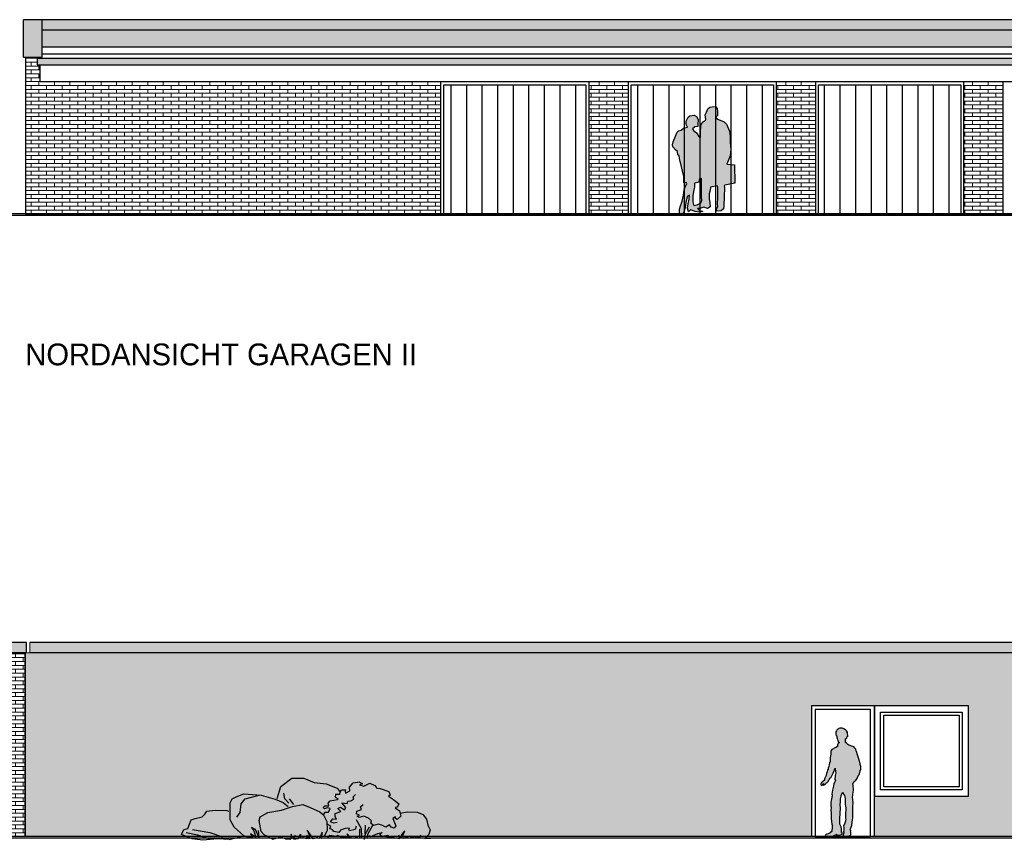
# Model space of a CAD drawing. Extents: x -73 to 359, y -4 to 85.
# Tile 77 of 149: x 98 to 114, y -2 to 12. Entities that reach past the tile are written whole.
import ezdxf

# ---------------------------------------------------------------- set-up
doc = ezdxf.new("R2010")
doc.units = 0
doc.header["$MEASUREMENT"] = 0
for name, color, linetype in [('Ansicht_Nord Garagen_4_P_ZE_SYMBOL', 7, 'Continuous'), ('Ansicht_Nord Garagen_4_P_ZE_TEXT', 7, 'Continuous'), ('Ansicht_Nord Garagen_4_R_NT_DACH', 7, 'Continuous'), ('Ansicht_Nord Garagen_4_R_NT_FENSTER', 7, 'Continuous'), ('Ansicht_Nord Garagen_4_R_NT_TOR', 7, 'Continuous'), ('Ansicht_Nord Garagen_4_R_NT_TUER', 7, 'Continuous'), ('Ansicht_Nord Garagen_4_R_TR_BODEN', 7, 'Continuous'), ('Ansicht_Nord Garagen_4_R_TR_HIDDEN', 7, 'Continuous'), ('Ansicht_Nord Garagen_4_Schraffuren', 7, 'Continuous')]:
    doc.layers.add(name, color=color, linetype=linetype)
doc.styles.add('ERSTELLTER_STIL_3', font='txt')
pattern_1 = [(0, (48.282915, -1.6025), (0, 0.0625), []), (90, (48.28291, -1.6025), (-0.25, 0), [0.0625, -0.0625]), (90, (48.40791, -1.54), (-0.25, 0), [0.0625, -0.0625])]
pattern_2 = [(90, (48.28291, -1.6025), (-0.25, 0), [])]

msp = doc.modelspace()

# ---------------------------------------------------------------- hatches: boundary and pattern name
at = {"layer": 'Ansicht_Nord Garagen_4_P_ZE_SYMBOL', "linetype": 'Continuous', "lineweight": 13, "ltscale": 1000}
h = msp.add_hatch(color=7, dxfattribs=at)
h.paths.add_polyline_path([(109.516, 10.124), (109.529, 10.121), (109.556, 10.09), (109.564, 10.035), (109.564, 9.978), (109.542, 9.959), (109.535, 9.941), (109.58, 9.913), (109.669, 9.877), (109.708, 9.84), (109.754, 9.728), (109.763, 9.647), (109.766, 9.552), (109.778, 9.431), (109.767, 9.329), (109.709, 9.196), (109.833, 9.189), (109.842, 8.892), (109.682, 8.86), (109.671, 8.847), (109.676, 8.825), (109.67, 8.672), (109.664, 8.527), (109.66, 8.48), (109.621, 8.45), (109.553, 8.444), (109.542, 8.457), (109.568, 8.525), (109.561, 8.556), (109.568, 8.661), (109.569, 8.821), (109.562, 8.847), (109.448, 8.83), (109.445, 8.777), (109.427, 8.719), (109.425, 8.648), (109.436, 8.578), (109.443, 8.51), (109.399, 8.486), (109.34, 8.504), (109.277, 8.486), (109.241, 8.483), (109.267, 8.458), (109.325, 8.436), (109.279, 8.424), (109.201, 8.436), (109.128, 8.463), (109.095, 8.433), (109.078, 8.493), (109.09, 8.562), (109.109, 8.635), (109.11, 8.7), (109.072, 8.675), (109.055, 8.58), (109.044, 8.495), (109.023, 8.427), (108.995, 8.383), (108.95, 8.392), (108.951, 8.476), (108.965, 8.526), (108.985, 8.573), (108.992, 8.605), (109.016, 8.7), (109.026, 8.783), (109.043, 8.831), (109.069, 8.879), (109.061, 8.897), (109.023, 8.897), (109.022, 9.001), (108.949, 9.29), (108.945, 9.329), (108.926, 9.347), (108.92, 9.402), (108.887, 9.426), (108.842, 9.475), (108.837, 9.51), (108.848, 9.557), (108.885, 9.649), (108.916, 9.712), (108.937, 9.734), (108.977, 9.745), (109.017, 9.776), (109.08, 9.789), (109.069, 9.811), (109.06, 9.832), (109.056, 9.89), (109.092, 9.95), (109.116, 9.976), (109.189, 9.984), (109.222, 9.961), (109.249, 9.912), (109.247, 9.838), (109.243, 9.804), (109.196, 9.795), (109.162, 9.764), (109.178, 9.739), (109.222, 9.703), (109.275, 9.623), (109.289, 9.625), (109.289, 9.73), (109.292, 9.787), (109.3, 9.841), (109.336, 9.88), (109.371, 9.902), (109.375, 9.914), (109.364, 9.991), (109.384, 10.032), (109.404, 10.087), (109.436, 10.114)], flags=0)
h.paths.add_polyline_path([(109.17, 8.694), (109.168, 8.593), (109.185, 8.53), (109.227, 8.54), (109.287, 8.569), (109.305, 8.605), (109.3, 8.683), (109.297, 8.887), (109.3, 8.958), (109.3, 8.972), (109.279, 8.969), (109.269, 8.912), (109.197, 8.896), (109.197, 8.828), (109.188, 8.785)], flags=0)
msp.add_hatch(color=7, dxfattribs=at).paths.add_polyline_path([(111.225, -0.746), (111.223, -0.758), (111.224, -0.771), (111.235, -0.781), (111.25, -0.772), (111.254, -0.761), (111.265, -0.755), (111.273, -0.755), (111.254, -0.772), (111.261, -0.778), (111.289, -0.767), (111.298, -0.757), (111.304, -0.748), (111.31, -0.737), (111.314, -0.741), (111.321, -0.732), (111.332, -0.721), (111.34, -0.717), (111.358, -0.687), (111.372, -0.664), (111.385, -0.645), (111.399, -0.624), (111.41, -0.604), (111.42, -0.581), (111.431, -0.557), (111.441, -0.528), (111.454, -0.505), (111.458, -0.555), (111.463, -0.576), (111.453, -0.621), (111.445, -0.686), (111.459, -0.702), (111.439, -0.733), (111.433, -0.751), (111.425, -0.787), (111.418, -0.812), (111.408, -0.857), (111.405, -0.89), (111.399, -0.92), (111.404, -0.938), (111.396, -0.974), (111.387, -1.023), (111.384, -1.057), (111.384, -1.082), (111.382, -1.107), (111.386, -1.132), (111.384, -1.177), (111.386, -1.225), (111.387, -1.288), (111.387, -1.311), (111.395, -1.358), (111.399, -1.4), (111.401, -1.421), (111.407, -1.429), (111.403, -1.436), (111.405, -1.455), (111.404, -1.474), (111.397, -1.499), (111.391, -1.512), (111.402, -1.514), (111.369, -1.54), (111.341, -1.555), (111.319, -1.561), (111.303, -1.567), (111.294, -1.582), (111.293, -1.587), (111.29, -1.589), (111.29, -1.597), (111.312, -1.602), (111.333, -1.603), (111.376, -1.6), (111.426, -1.589), (111.468, -1.568), (111.473, -1.565), (111.473, -1.582), (111.489, -1.579), (111.534, -1.572), (111.556, -1.566), (111.563, -1.56), (111.562, -1.535), (111.556, -1.535), (111.556, -1.516), (111.555, -1.5), (111.551, -1.5), (111.555, -1.494), (111.555, -1.47), (111.55, -1.444), (111.527, -1.401), (111.527, -1.377), (111.525, -1.351), (111.526, -1.314), (111.538, -1.141), (111.533, -1.093), (111.537, -1.043), (111.536, -0.995), (111.55, -0.953), (111.555, -0.928), (111.575, -0.888), (111.586, -0.918), (111.601, -0.944), (111.607, -0.963), (111.61, -0.988), (111.61, -1.019), (111.613, -1.053), (111.612, -1.081), (111.617, -1.111), (111.625, -1.139), (111.621, -1.181), (111.616, -1.213), (111.618, -1.244), (111.619, -1.275), (111.62, -1.302), (111.622, -1.322), (111.619, -1.344), (111.612, -1.37), (111.604, -1.401), (111.588, -1.425), (111.589, -1.468), (111.589, -1.501), (111.587, -1.519), (111.587, -1.529), (111.591, -1.527), (111.589, -1.539), (111.584, -1.558), (111.579, -1.569), (111.581, -1.584), (111.576, -1.588), (111.578, -1.602), (111.589, -1.606), (111.624, -1.607), (111.661, -1.598), (111.685, -1.583), (111.701, -1.572), (111.703, -1.558), (111.701, -1.544), (111.704, -1.532), (111.699, -1.518), (111.704, -1.515), (111.7, -1.498), (111.694, -1.486), (111.698, -1.476), (111.711, -1.45), (111.72, -1.426), (111.72, -1.414), (111.718, -1.411), (111.729, -1.333), (111.734, -1.298), (111.737, -1.27), (111.737, -1.233), (111.737, -1.189), (111.738, -1.115), (111.74, -1.072), (111.741, -1.048), (111.737, -1.023), (111.734, -1.011), (111.732, -0.97), (111.734, -0.937), (111.743, -0.882), (111.747, -0.862), (111.746, -0.822), (111.743, -0.802), (111.743, -0.776), (111.738, -0.75), (111.749, -0.74), (111.759, -0.724), (111.776, -0.703), (111.779, -0.704), (111.788, -0.692), (111.805, -0.669), (111.817, -0.639), (111.83, -0.617), (111.842, -0.592), (111.856, -0.547), (111.862, -0.52), (111.862, -0.511), (111.865, -0.5), (111.865, -0.474), (111.854, -0.446), (111.852, -0.427), (111.836, -0.374), (111.826, -0.337), (111.813, -0.289), (111.795, -0.235), (111.786, -0.215), (111.785, -0.208), (111.782, -0.2), (111.77, -0.185), (111.765, -0.179), (111.761, -0.17), (111.735, -0.157), (111.712, -0.149), (111.694, -0.141), (111.673, -0.134), (111.653, -0.122), (111.644, -0.114), (111.641, -0.111), (111.635, -0.103), (111.632, -0.098), (111.627, -0.089), (111.617, -0.09), (111.616, -0.082), (111.616, -0.066), (111.618, -0.058), (111.618, -0.052), (111.619, -0.037), (111.62, -0.031), (111.625, -0.03), (111.63, -0.029), (111.635, -0.026), (111.64, -0.014), (111.645, 0.003), (111.648, 0.007), (111.654, 0.002), (111.653, 0.025), (111.649, 0.049), (111.647, 0.068), (111.652, 0.065), (111.651, 0.074), (111.632, 0.096), (111.621, 0.109), (111.608, 0.119), (111.598, 0.128), (111.593, 0.127), (111.583, 0.132), (111.565, 0.137), (111.549, 0.138), (111.54, 0.137), (111.527, 0.14), (111.513, 0.136), (111.499, 0.126), (111.497, 0.131), (111.487, 0.119), (111.481, 0.109), (111.476, 0.11), (111.472, 0.098), (111.464, 0.082), (111.46, 0.06), (111.464, 0.055), (111.464, 0.042), (111.467, 0.021), (111.47, 0.022), (111.471, 0.015), (111.472, 0.01), (111.477, 0.014), (111.477, 0.003), (111.48, -0.008), (111.486, -0.025), (111.492, -0.039), (111.497, -0.06), (111.501, -0.076), (111.507, -0.083), (111.514, -0.085), (111.514, -0.098), (111.501, -0.107), (111.494, -0.117), (111.49, -0.124), (111.49, -0.135), (111.495, -0.144), (111.487, -0.155), (111.461, -0.172), (111.436, -0.183), (111.423, -0.19), (111.4, -0.205), (111.388, -0.221), (111.384, -0.235), (111.38, -0.276), (111.374, -0.329), (111.369, -0.38), (111.369, -0.396), (111.362, -0.42), (111.354, -0.444), (111.35, -0.474), (111.346, -0.487), (111.338, -0.504), (111.337, -0.521), (111.331, -0.537), (111.326, -0.554), (111.321, -0.564), (111.317, -0.57), (111.312, -0.589), (111.31, -0.598), (111.305, -0.609), (111.308, -0.622), (111.298, -0.644), (111.288, -0.663), (111.279, -0.676), (111.278, -0.684), (111.28, -0.693), (111.276, -0.702), (111.261, -0.711), (111.256, -0.716), (111.248, -0.72), (111.239, -0.726)], flags=0)
at = {"layer": 'Ansicht_Nord Garagen_4_R_NT_TOR', "linetype": 'Continuous', "ltscale": 1000}
h = msp.add_hatch(dxfattribs=at)
h.set_pattern_fill('Dachschraffur_1_0004', color=256, style=0, pattern_type=2)
h.set_pattern_definition(pattern_2)
h.paths.add_polyline_path([(105.164, 10.472), (105.164, 8.397), (107.449, 8.397), (107.449, 10.472)], flags=0)
h = msp.add_hatch(dxfattribs=at)
h.set_pattern_fill('Dachschraffur_1_0004', color=256, style=0, pattern_type=2)
h.set_pattern_definition(pattern_2)
h.paths.add_polyline_path([(108.174, 10.472), (108.174, 8.397), (110.459, 8.397), (110.459, 10.472)], flags=0)
h = msp.add_hatch(dxfattribs=at)
h.set_pattern_fill('Dachschraffur_1_0004', color=256, style=0, pattern_type=2)
h.set_pattern_definition(pattern_2)
h.paths.add_polyline_path([(111.184, 10.472), (111.184, 8.397), (113.469, 8.397), (113.469, 10.472)], flags=0)
at = {"layer": 'Ansicht_Nord Garagen_4_Schraffuren', "linetype": 'Continuous', "lineweight": 0, "ltscale": 1000}
for points in [[(98.712, 11.517), (98.412, 11.517), (98.412, 10.917), (98.712, 10.917)], [(98.712, 11.351), (117.332, 11.351), (117.332, 11.517), (98.712, 11.517)], [(116.877, 10.793), (116.877, 10.898), (98.632, 10.898), (98.632, 10.793)], [(86.962, 1.351), (98.462, 1.351), (98.462, 1.517), (86.962, 1.517)], [(98.512, 1.517), (117.332, 1.517), (117.332, 1.351), (98.512, 1.351)]]:
    msp.add_hatch(color=27, dxfattribs=at).paths.add_polyline_path(points, flags=0)
at = {"layer": 'Ansicht_Nord Garagen_4_Schraffuren', "linetype": 'Continuous', "lineweight": 18, "ltscale": 1000}
h = msp.add_hatch(dxfattribs=at)
h.set_pattern_fill('MW_Verband__Läufer__DF_0004', color=9, style=0, pattern_type=2)
h.set_pattern_definition(pattern_1)
h.paths.add_polyline_path([(116.877, 11.084), (116.877, 11.351), (98.712, 11.351), (98.712, 11.084)], flags=0)
h = msp.add_hatch(dxfattribs=at)
h.set_pattern_fill('MW_Verband__Läufer__DF_0004', color=9, style=0, pattern_type=2)
h.set_pattern_definition(pattern_1)
h.paths.add_polyline_path([(98.442, 8.397), (105.114, 8.397), (105.114, 10.522), (98.682, 10.522), (98.682, 10.793), (98.632, 10.793), (98.632, 10.898), (98.682, 10.898), (98.682, 10.917), (98.442, 10.917)], flags=0)
h = msp.add_hatch(dxfattribs=at)
h.set_pattern_fill('MW_Verband__Läufer__DF_0004', color=9, style=0, pattern_type=2)
h.set_pattern_definition(pattern_1)
h.paths.add_polyline_path([(108.124, 8.397), (108.124, 10.522), (107.499, 10.522), (107.499, 8.397)], flags=0)
h = msp.add_hatch(dxfattribs=at)
h.set_pattern_fill('MW_Verband__Läufer__DF_0004', color=9, style=0, pattern_type=2)
h.set_pattern_definition(pattern_1)
h.paths.add_polyline_path([(110.509, 10.522), (110.509, 8.397), (111.134, 8.397), (111.134, 10.522)], flags=0)
h = msp.add_hatch(dxfattribs=at)
h.set_pattern_fill('MW_Verband__Läufer__DF_0004', color=9, style=0, pattern_type=2)
h.set_pattern_definition(pattern_1)
h.paths.add_polyline_path([(113.519, 10.522), (113.519, 8.397), (114.144, 8.397), (114.144, 10.522)], flags=0)
h = msp.add_hatch(dxfattribs=at)
h.set_pattern_fill('MW_Verband__Läufer__DF_0004', color=9, style=0, pattern_type=2)
h.set_pattern_definition(pattern_1)
h.paths.add_polyline_path([(86.992, -1.603), (98.432, -1.603), (98.432, 1.351), (86.992, 1.351)], flags=0)
h = msp.add_hatch(dxfattribs=at)
h.set_pattern_fill('MW_Verband__Läufer__DF_0004', color=9, style=0, pattern_type=2)
h.set_pattern_definition(pattern_1)
h.paths.add_polyline_path([(98.442, -1.603), (111.072, -1.603), (111.072, 0.497), (111.932, 0.497), (113.592, 0.497), (113.592, -0.953), (112.082, -0.953), (112.082, -1.603), (117.302, -1.603), (117.302, 1.351), (98.442, 1.351)], flags=0)

# ---------------------------------------------------------------- linework, layer by layer
at = {"layer": 'Ansicht_Nord Garagen_4_P_ZE_SYMBOL', "linetype": 'Continuous', "ltscale": 1000}
for p, q in [((109.436, 10.114), (109.516, 10.124)), ((109.092, 9.95), (109.116, 9.976)), ((109.116, 9.976), (109.189, 9.984)), ((109.189, 9.984), (109.222, 9.961)), ((109.364, 9.991), (109.384, 10.032)), ((109.375, 9.914), (109.364, 9.991)), ((109.384, 10.032), (109.404, 10.087)), ((109.404, 10.087), (109.436, 10.114)), ((109.529, 10.121), (109.556, 10.09)), ((109.564, 9.978), (109.542, 9.959)), ((109.556, 10.09), (109.564, 10.035)), ((109.564, 10.035), (109.564, 9.978)), ((109.056, 9.89), (109.092, 9.95)), ((109.06, 9.832), (109.056, 9.89)), ((109.069, 9.811), (109.06, 9.832)), ((109.08, 9.789), (109.069, 9.811)), ((109.222, 9.961), (109.249, 9.912)), ((109.247, 9.838), (109.243, 9.804)), ((109.249, 9.912), (109.247, 9.838)), ((109.292, 9.787), (109.3, 9.841)), ((109.3, 9.841), (109.336, 9.88)), ((109.336, 9.88), (109.371, 9.902)), ((109.371, 9.902), (109.375, 9.914)), ((109.542, 9.959), (109.535, 9.941)), ((109.535, 9.941), (109.58, 9.913)), ((109.58, 9.913), (109.669, 9.877)), ((109.669, 9.877), (109.708, 9.84)), ((109.708, 9.84), (109.754, 9.728)), ((108.848, 9.557), (108.885, 9.649)), ((108.885, 9.649), (108.916, 9.712)), ((108.916, 9.712), (108.937, 9.734)), ((108.937, 9.734), (108.977, 9.745)), ((108.977, 9.745), (109.017, 9.776)), ((109.017, 9.776), (109.08, 9.789)), ((109.196, 9.795), (109.162, 9.764)), ((109.162, 9.764), (109.178, 9.739)), ((109.178, 9.739), (109.222, 9.703)), ((109.243, 9.804), (109.196, 9.795)), ((109.222, 9.703), (109.275, 9.623)), ((109.289, 9.73), (109.292, 9.787)), ((109.289, 9.625), (109.289, 9.73)), ((109.754, 9.728), (109.763, 9.647)), ((108.837, 9.51), (108.848, 9.557)), ((108.842, 9.475), (108.837, 9.51)), ((109.275, 9.623), (109.289, 9.625)), ((109.763, 9.647), (109.766, 9.552)), ((109.766, 9.552), (109.778, 9.431)), ((108.887, 9.426), (108.842, 9.475)), ((108.92, 9.402), (108.887, 9.426)), ((108.926, 9.347), (108.92, 9.402)), ((108.945, 9.329), (108.926, 9.347)), ((109.778, 9.431), (109.767, 9.329)), ((108.949, 9.29), (108.945, 9.329)), ((109.022, 9.001), (108.949, 9.29)), ((109.767, 9.329), (109.709, 9.196)), ((109.709, 9.196), (109.833, 9.189)), ((109.833, 9.189), (109.842, 8.892)), ((109.023, 8.897), (109.022, 9.001)), ((109.061, 8.897), (109.023, 8.897)), ((109.043, 8.831), (109.069, 8.879)), ((109.069, 8.879), (109.061, 8.897)), ((109.197, 8.896), (109.269, 8.912)), ((109.197, 8.828), (109.197, 8.896)), ((109.269, 8.912), (109.279, 8.969)), ((109.279, 8.969), (109.3, 8.972)), ((109.3, 8.958), (109.297, 8.887)), ((109.297, 8.887), (109.3, 8.683)), ((109.3, 8.972), (109.3, 8.958)), ((109.682, 8.86), (109.671, 8.847)), ((109.842, 8.892), (109.682, 8.86)), ((109.016, 8.7), (109.026, 8.783)), ((109.026, 8.783), (109.043, 8.831)), ((109.17, 8.694), (109.188, 8.785)), ((109.188, 8.785), (109.197, 8.828)), ((109.427, 8.719), (109.425, 8.648)), ((109.445, 8.777), (109.427, 8.719)), ((109.448, 8.83), (109.445, 8.777)), ((109.562, 8.847), (109.448, 8.83)), ((109.569, 8.821), (109.562, 8.847)), ((109.568, 8.661), (109.569, 8.821)), ((109.676, 8.825), (109.67, 8.672)), ((109.671, 8.847), (109.676, 8.825)), ((108.965, 8.526), (108.985, 8.573)), ((108.985, 8.573), (108.992, 8.605)), ((108.992, 8.605), (109.016, 8.7)), ((109.055, 8.58), (109.044, 8.495)), ((109.072, 8.675), (109.055, 8.58)), ((109.11, 8.7), (109.072, 8.675)), ((109.078, 8.493), (109.09, 8.562)), ((109.09, 8.562), (109.109, 8.635)), ((109.109, 8.635), (109.11, 8.7)), ((109.168, 8.593), (109.17, 8.694)), ((109.185, 8.53), (109.168, 8.593)), ((109.287, 8.569), (109.227, 8.54)), ((109.305, 8.605), (109.287, 8.569)), ((109.3, 8.683), (109.305, 8.605)), ((109.425, 8.648), (109.436, 8.578)), ((109.436, 8.578), (109.443, 8.51)), ((109.561, 8.556), (109.568, 8.661)), ((109.568, 8.525), (109.561, 8.556)), ((109.67, 8.672), (109.664, 8.527)), ((108.95, 8.392), (108.951, 8.476)), ((108.995, 8.383), (108.95, 8.392)), ((108.951, 8.476), (108.965, 8.526)), ((109.023, 8.427), (108.995, 8.383)), ((109.044, 8.495), (109.023, 8.427)), ((109.095, 8.433), (109.078, 8.493)), ((109.128, 8.463), (109.095, 8.433)), ((109.201, 8.436), (109.128, 8.463)), ((109.227, 8.54), (109.185, 8.53)), ((109.279, 8.424), (109.201, 8.436)), ((109.277, 8.486), (109.241, 8.483)), ((109.241, 8.483), (109.267, 8.458)), ((109.267, 8.458), (109.325, 8.436)), ((109.34, 8.504), (109.277, 8.486)), ((109.325, 8.436), (109.279, 8.424)), ((109.399, 8.486), (109.34, 8.504)), ((109.443, 8.51), (109.399, 8.486)), ((109.542, 8.457), (109.568, 8.525)), ((109.553, 8.444), (109.542, 8.457)), ((109.621, 8.45), (109.553, 8.444)), ((109.66, 8.48), (109.621, 8.45)), ((109.664, 8.527), (109.66, 8.48)), ((111.464, 0.082), (111.46, 0.06)), ((111.46, 0.06), (111.464, 0.055)), ((111.472, 0.098), (111.464, 0.082)), ((111.464, 0.055), (111.464, 0.042)), ((111.464, 0.042), (111.467, 0.021)), ((111.467, 0.021), (111.47, 0.022)), ((111.47, 0.022), (111.471, 0.015)), ((111.471, 0.015), (111.472, 0.01)), ((111.476, 0.11), (111.472, 0.098)), ((111.472, 0.01), (111.477, 0.014)), ((111.481, 0.109), (111.476, 0.11)), ((111.477, 0.014), (111.477, 0.003)), ((111.477, 0.003), (111.48, -0.008)), ((111.487, 0.119), (111.481, 0.109)), ((111.497, 0.131), (111.487, 0.119)), ((111.499, 0.126), (111.497, 0.131)), ((111.513, 0.136), (111.499, 0.126)), ((111.527, 0.14), (111.513, 0.136)), ((111.54, 0.137), (111.527, 0.14)), ((111.549, 0.138), (111.54, 0.137)), ((111.565, 0.137), (111.549, 0.138)), ((111.583, 0.132), (111.565, 0.137)), ((111.593, 0.127), (111.583, 0.132)), ((111.598, 0.128), (111.593, 0.127)), ((111.608, 0.119), (111.598, 0.128)), ((111.621, 0.109), (111.608, 0.119)), ((111.632, 0.096), (111.621, 0.109)), ((111.651, 0.074), (111.632, 0.096)), ((111.64, -0.014), (111.645, 0.003)), ((111.645, 0.003), (111.648, 0.007)), ((111.649, 0.049), (111.647, 0.068)), ((111.647, 0.068), (111.652, 0.065)), ((111.648, 0.007), (111.654, 0.002)), ((111.653, 0.025), (111.649, 0.049)), ((111.652, 0.065), (111.651, 0.074)), ((111.654, 0.002), (111.653, 0.025)), ((111.487, -0.155), (111.461, -0.172)), ((111.48, -0.008), (111.486, -0.025)), ((111.486, -0.025), (111.492, -0.039)), ((111.495, -0.144), (111.487, -0.155)), ((111.494, -0.117), (111.49, -0.124)), ((111.49, -0.124), (111.49, -0.135)), ((111.49, -0.135), (111.495, -0.144)), ((111.492, -0.039), (111.497, -0.06)), ((111.501, -0.107), (111.494, -0.117)), ((111.497, -0.06), (111.501, -0.076)), ((111.501, -0.076), (111.507, -0.083)), ((111.514, -0.098), (111.501, -0.107)), ((111.507, -0.083), (111.514, -0.085)), ((111.514, -0.085), (111.514, -0.098)), ((111.616, -0.066), (111.618, -0.058)), ((111.616, -0.082), (111.616, -0.066)), ((111.617, -0.09), (111.616, -0.082)), ((111.627, -0.089), (111.617, -0.09)), ((111.618, -0.052), (111.619, -0.037)), ((111.618, -0.058), (111.618, -0.052)), ((111.619, -0.037), (111.62, -0.031)), ((111.62, -0.031), (111.625, -0.03)), ((111.625, -0.03), (111.63, -0.029)), ((111.632, -0.098), (111.627, -0.089)), ((111.63, -0.029), (111.635, -0.026)), ((111.635, -0.103), (111.632, -0.098)), ((111.635, -0.026), (111.64, -0.014)), ((111.641, -0.111), (111.635, -0.103)), ((111.644, -0.114), (111.641, -0.111)), ((111.653, -0.122), (111.644, -0.114)), ((111.673, -0.134), (111.653, -0.122)), ((111.694, -0.141), (111.673, -0.134)), ((111.712, -0.149), (111.694, -0.141)), ((111.735, -0.157), (111.712, -0.149)), ((111.761, -0.17), (111.735, -0.157)), ((111.38, -0.276), (111.374, -0.329)), ((111.384, -0.235), (111.38, -0.276)), ((111.388, -0.221), (111.384, -0.235)), ((111.4, -0.205), (111.388, -0.221)), ((111.423, -0.19), (111.4, -0.205)), ((111.436, -0.183), (111.423, -0.19)), ((111.461, -0.172), (111.436, -0.183)), ((111.765, -0.179), (111.761, -0.17)), ((111.77, -0.185), (111.765, -0.179)), ((111.782, -0.2), (111.77, -0.185)), ((111.785, -0.208), (111.782, -0.2)), ((111.786, -0.215), (111.785, -0.208)), ((111.795, -0.235), (111.786, -0.215)), ((111.813, -0.289), (111.795, -0.235)), ((111.826, -0.337), (111.813, -0.289)), ((111.35, -0.474), (111.346, -0.487)), ((111.354, -0.444), (111.35, -0.474)), ((111.362, -0.42), (111.354, -0.444)), ((111.369, -0.396), (111.362, -0.42)), ((111.374, -0.329), (111.369, -0.38)), ((111.369, -0.38), (111.369, -0.396)), ((111.836, -0.374), (111.826, -0.337)), ((111.852, -0.427), (111.836, -0.374)), ((111.854, -0.446), (111.852, -0.427)), ((111.865, -0.474), (111.854, -0.446)), ((111.865, -0.5), (111.865, -0.474)), ((111.308, -0.622), (111.298, -0.644)), ((111.31, -0.598), (111.305, -0.609)), ((111.305, -0.609), (111.308, -0.622)), ((111.312, -0.589), (111.31, -0.598)), ((111.317, -0.57), (111.312, -0.589)), ((111.321, -0.564), (111.317, -0.57)), ((111.326, -0.554), (111.321, -0.564)), ((111.331, -0.537), (111.326, -0.554)), ((111.337, -0.521), (111.331, -0.537)), ((111.338, -0.504), (111.337, -0.521)), ((111.346, -0.487), (111.338, -0.504)), ((111.385, -0.645), (111.399, -0.624)), ((111.399, -0.624), (111.41, -0.604)), ((111.41, -0.604), (111.42, -0.581)), ((111.42, -0.581), (111.431, -0.557)), ((111.431, -0.557), (111.441, -0.528)), ((111.441, -0.528), (111.454, -0.505)), ((111.453, -0.621), (111.445, -0.686)), ((111.463, -0.576), (111.453, -0.621)), ((111.454, -0.505), (111.458, -0.555)), ((111.458, -0.555), (111.463, -0.576)), ((111.817, -0.639), (111.83, -0.617)), ((111.83, -0.617), (111.842, -0.592)), ((111.842, -0.592), (111.856, -0.547)), ((111.856, -0.547), (111.862, -0.52)), ((111.862, -0.511), (111.865, -0.5)), ((111.862, -0.52), (111.862, -0.511)), ((102.546, -0.8), (102.722, -0.665)), ((102.722, -0.665), (102.914, -0.661)), ((102.914, -0.661), (103.081, -0.734)), ((103.081, -0.734), (103.276, -0.755)), ((103.276, -0.755), (103.45, -0.822)), ((103.651, -0.808), (103.71, -0.738)), ((103.71, -0.738), (103.81, -0.72)), ((103.81, -0.72), (103.857, -0.755)), ((103.857, -0.755), (103.81, -0.768)), ((103.81, -0.768), (103.881, -0.79)), ((103.881, -0.79), (103.975, -0.746)), ((103.975, -0.746), (104.057, -0.782)), ((104.057, -0.782), (104.087, -0.825)), ((111.225, -0.746), (111.223, -0.758)), ((111.223, -0.758), (111.224, -0.771)), ((111.224, -0.771), (111.235, -0.781)), ((111.239, -0.726), (111.225, -0.746)), ((111.235, -0.781), (111.25, -0.772)), ((111.248, -0.72), (111.239, -0.726)), ((111.256, -0.716), (111.248, -0.72)), ((111.25, -0.772), (111.254, -0.761)), ((111.254, -0.761), (111.265, -0.755)), ((111.273, -0.755), (111.254, -0.772)), ((111.254, -0.772), (111.261, -0.778)), ((111.261, -0.711), (111.256, -0.716)), ((111.276, -0.702), (111.261, -0.711)), ((111.261, -0.778), (111.289, -0.767)), ((111.265, -0.755), (111.273, -0.755)), ((111.28, -0.693), (111.276, -0.702)), ((111.279, -0.676), (111.278, -0.684)), ((111.278, -0.684), (111.28, -0.693)), ((111.288, -0.663), (111.279, -0.676)), ((111.298, -0.644), (111.288, -0.663)), ((111.289, -0.767), (111.298, -0.757)), ((111.298, -0.757), (111.304, -0.748)), ((111.304, -0.748), (111.31, -0.737)), ((111.31, -0.737), (111.314, -0.741)), ((111.314, -0.741), (111.321, -0.732)), ((111.321, -0.732), (111.332, -0.721)), ((111.332, -0.721), (111.34, -0.717)), ((111.34, -0.717), (111.358, -0.687)), ((111.358, -0.687), (111.372, -0.664)), ((111.372, -0.664), (111.385, -0.645)), ((111.425, -0.787), (111.418, -0.812)), ((111.433, -0.751), (111.425, -0.787)), ((111.439, -0.733), (111.433, -0.751)), ((111.459, -0.702), (111.439, -0.733)), ((111.445, -0.686), (111.459, -0.702)), ((111.738, -0.75), (111.749, -0.74)), ((111.743, -0.776), (111.738, -0.75)), ((111.743, -0.802), (111.743, -0.776)), ((111.749, -0.74), (111.759, -0.724)), ((111.759, -0.724), (111.776, -0.703)), ((111.776, -0.703), (111.779, -0.704)), ((111.779, -0.704), (111.788, -0.692)), ((111.788, -0.692), (111.805, -0.669)), ((111.805, -0.669), (111.817, -0.639)), ((101.827, -0.963), (101.952, -0.916)), ((101.952, -0.916), (102.233, -0.939)), ((101.972, -0.998), (102.201, -0.937)), ((102.233, -0.939), (102.458, -1.003)), ((102.489, -0.988), (102.546, -0.8)), ((102.61, -0.996), (102.593, -0.906)), ((103.425, -0.927), (103.419, -0.967)), ((103.495, -0.927), (103.425, -0.927)), ((103.45, -0.822), (103.501, -0.89)), ((103.495, -0.927), (103.501, -0.89)), ((103.501, -0.89), (103.523, -0.852)), ((103.523, -0.852), (103.586, -0.852)), ((103.586, -0.852), (103.58, -0.865)), ((103.58, -0.865), (103.586, -0.904)), ((103.586, -0.904), (103.657, -0.865)), ((103.657, -0.865), (103.651, -0.808)), ((103.706, -0.961), (103.745, -0.927)), ((104.087, -0.825), (104.14, -0.83)), ((104.14, -0.83), (104.282, -0.878)), ((104.305, -0.935), (104.276, -0.953)), ((104.282, -0.878), (104.305, -0.935)), ((111.404, -0.938), (111.396, -0.974)), ((111.405, -0.89), (111.399, -0.92)), ((111.399, -0.92), (111.404, -0.938)), ((111.408, -0.857), (111.405, -0.89)), ((111.418, -0.812), (111.408, -0.857)), ((111.55, -0.953), (111.555, -0.928)), ((111.555, -0.928), (111.575, -0.888)), ((111.575, -0.888), (111.586, -0.918)), ((111.586, -0.918), (111.601, -0.944)), ((111.601, -0.944), (111.607, -0.963)), ((111.732, -0.97), (111.734, -0.937)), ((111.734, -0.937), (111.743, -0.882)), ((111.746, -0.822), (111.743, -0.802)), ((111.743, -0.882), (111.747, -0.862)), ((111.747, -0.862), (111.746, -0.822)), ((101.732, -1.058), (101.763, -0.998)), ((101.733, -1.335), (101.732, -1.058)), ((101.763, -0.998), (101.827, -0.963)), ((101.892, -1.214), (101.911, -1.076)), ((101.911, -1.076), (101.972, -0.998)), ((102.458, -1.003), (102.584, -1.054)), ((102.584, -1.054), (102.667, -1.116)), ((102.676, -1.064), (102.61, -0.996)), ((102.754, -1.086), (102.684, -0.996)), ((102.733, -1.117), (102.9, -1.086)), ((102.9, -1.086), (103.018, -1.133)), ((103.226, -1.137), (103.256, -1.106)), ((103.256, -1.106), (103.32, -1.106)), ((103.309, -1.067), (103.338, -1.027)), ((103.32, -1.106), (103.309, -1.067)), ((103.338, -1.027), (103.456, -1.005)), ((103.419, -0.967), (103.466, -0.994)), ((103.456, -1.005), (103.466, -0.994)), ((103.589, -1.134), (103.528, -1.06)), ((103.528, -1.06), (103.611, -1.072)), ((103.611, -1.072), (103.622, -1.031)), ((103.622, -1.031), (103.673, -1.027)), ((103.673, -1.027), (103.717, -1.002)), ((103.717, -1.002), (103.706, -0.961)), ((103.828, -1.122), (103.867, -1.085)), ((104.276, -0.953), (104.358, -1.005)), ((104.358, -1.005), (104.441, -1.076)), ((104.441, -1.076), (104.423, -1.124)), ((111.384, -1.082), (111.382, -1.107)), ((111.382, -1.107), (111.386, -1.132)), ((111.387, -1.023), (111.384, -1.057)), ((111.384, -1.057), (111.384, -1.082)), ((111.396, -0.974), (111.387, -1.023)), ((111.533, -1.093), (111.537, -1.043)), ((111.538, -1.141), (111.533, -1.093)), ((111.536, -0.995), (111.55, -0.953)), ((111.537, -1.043), (111.536, -0.995)), ((111.607, -0.963), (111.61, -0.988)), ((111.61, -0.988), (111.61, -1.019)), ((111.61, -1.019), (111.613, -1.053)), ((111.613, -1.053), (111.612, -1.081)), ((111.612, -1.081), (111.617, -1.111)), ((111.734, -1.011), (111.732, -0.97)), ((111.737, -1.023), (111.734, -1.011)), ((111.741, -1.048), (111.737, -1.023)), ((111.738, -1.115), (111.74, -1.072)), ((111.74, -1.072), (111.741, -1.048)), ((101.284, -1.287), (101.327, -1.242)), ((101.327, -1.242), (101.358, -1.196)), ((101.358, -1.196), (101.493, -1.177)), ((101.493, -1.177), (101.677, -1.181)), ((101.677, -1.181), (101.708, -1.195)), ((101.837, -1.291), (101.892, -1.214)), ((102.212, -1.287), (102.335, -1.214)), ((102.335, -1.214), (102.556, -1.177)), ((102.556, -1.177), (102.733, -1.117)), ((103.018, -1.133), (103.171, -1.206)), ((103.171, -1.206), (103.232, -1.251)), ((103.25, -1.155), (103.226, -1.137)), ((103.232, -1.251), (103.261, -1.207)), ((103.232, -1.251), (103.288, -1.362)), ((103.291, -1.141), (103.25, -1.155)), ((103.261, -1.207), (103.314, -1.207)), ((103.338, -1.15), (103.291, -1.141)), ((103.314, -1.207), (103.338, -1.15)), ((103.417, -1.229), (103.511, -1.201)), ((103.422, -1.287), (103.417, -1.229)), ((103.461, -1.151), (103.506, -1.13)), ((103.511, -1.201), (103.461, -1.151)), ((103.506, -1.13), (103.572, -1.172)), ((103.572, -1.172), (103.589, -1.134)), ((103.763, -1.234), (103.767, -1.196)), ((103.81, -1.26), (103.763, -1.234)), ((103.767, -1.196), (103.845, -1.167)), ((103.774, -1.273), (103.81, -1.26)), ((103.845, -1.167), (103.828, -1.122)), ((104.423, -1.124), (104.382, -1.141)), ((104.382, -1.141), (104.453, -1.19)), ((104.453, -1.19), (104.476, -1.273)), ((104.577, -1.207), (104.464, -1.231)), ((104.744, -1.217), (104.577, -1.207)), ((104.84, -1.25), (104.744, -1.217)), ((104.891, -1.322), (104.84, -1.25)), ((111.386, -1.132), (111.384, -1.177)), ((111.384, -1.177), (111.386, -1.225)), ((111.386, -1.225), (111.387, -1.288)), ((111.526, -1.314), (111.538, -1.141)), ((111.621, -1.181), (111.616, -1.213)), ((111.616, -1.213), (111.618, -1.244)), ((111.617, -1.111), (111.625, -1.139)), ((111.618, -1.244), (111.619, -1.275)), ((111.625, -1.139), (111.621, -1.181)), ((111.737, -1.189), (111.738, -1.115)), ((111.737, -1.233), (111.737, -1.189)), ((111.737, -1.27), (111.737, -1.233)), ((101.05, -1.47), (101.108, -1.335)), ((101.108, -1.335), (101.171, -1.312)), ((101.171, -1.312), (101.284, -1.287)), ((101.796, -1.452), (101.733, -1.335)), ((102.2, -1.342), (102.212, -1.287)), ((102.233, -1.522), (102.2, -1.342)), ((103.288, -1.362), (103.293, -1.496)), ((103.348, -1.433), (103.289, -1.4)), ((103.345, -1.366), (103.383, -1.316)), ((103.395, -1.387), (103.345, -1.366)), ((103.383, -1.316), (103.439, -1.321)), ((103.45, -1.378), (103.395, -1.387)), ((103.439, -1.321), (103.422, -1.287)), ((103.843, -1.476), (103.76, -1.331)), ((103.804, -1.295), (103.774, -1.273)), ((103.881, -1.273), (103.804, -1.295)), ((103.957, -1.304), (103.881, -1.273)), ((103.903, -1.565), (103.909, -1.416)), ((104.004, -1.348), (103.957, -1.304)), ((103.993, -1.387), (104.004, -1.348)), ((104.034, -1.422), (103.993, -1.387)), ((104.111, -1.4), (104.034, -1.422)), ((104.17, -1.418), (104.111, -1.4)), ((104.234, -1.453), (104.17, -1.418)), ((104.29, -1.412), (104.234, -1.453)), ((104.317, -1.449), (104.29, -1.412)), ((104.388, -1.282), (104.346, -1.313)), ((104.346, -1.313), (104.394, -1.431)), ((104.388, -1.313), (104.388, -1.282)), ((104.417, -1.326), (104.388, -1.313)), ((104.476, -1.273), (104.417, -1.326)), ((104.921, -1.44), (104.891, -1.322)), ((111.387, -1.288), (111.387, -1.311)), ((111.387, -1.311), (111.395, -1.358)), ((111.395, -1.358), (111.399, -1.4)), ((111.399, -1.4), (111.401, -1.421)), ((111.401, -1.421), (111.407, -1.429)), ((111.525, -1.351), (111.526, -1.314)), ((111.527, -1.377), (111.525, -1.351)), ((111.527, -1.401), (111.527, -1.377)), ((111.55, -1.444), (111.527, -1.401)), ((111.604, -1.401), (111.588, -1.425)), ((111.612, -1.37), (111.604, -1.401)), ((111.619, -1.344), (111.612, -1.37)), ((111.619, -1.275), (111.62, -1.302)), ((111.622, -1.322), (111.619, -1.344)), ((111.62, -1.302), (111.622, -1.322)), ((111.718, -1.411), (111.729, -1.333)), ((111.72, -1.414), (111.718, -1.411)), ((111.72, -1.426), (111.72, -1.414)), ((111.729, -1.333), (111.734, -1.298)), ((111.734, -1.298), (111.737, -1.27)), ((100.952, -1.568), (100.989, -1.488)), ((101.124, -1.638), (100.952, -1.568)), ((100.989, -1.488), (101.05, -1.47)), ((101.026, -1.538), (101.207, -1.572)), ((101.13, -1.488), (101.407, -1.534)), ((101.207, -1.572), (101.405, -1.638)), ((101.407, -1.534), (101.61, -1.607)), ((101.952, -1.592), (101.796, -1.452)), ((102.143, -1.612), (102.06, -1.555)), ((102.06, -1.555), (102.086, -1.612)), ((102.073, -1.455), (102.111, -1.507)), ((102.137, -1.489), (102.073, -1.455)), ((102.111, -1.507), (102.143, -1.612)), ((102.194, -1.612), (102.137, -1.489)), ((102.182, -1.503), (102.194, -1.612)), ((102.273, -1.566), (102.233, -1.522)), ((102.273, -1.566), (102.419, -1.641)), ((102.713, -1.565), (102.7, -1.651)), ((102.732, -1.636), (102.713, -1.565)), ((102.777, -1.579), (102.732, -1.636)), ((102.758, -1.643), (102.777, -1.579)), ((102.825, -1.63), (102.86, -1.563)), ((102.86, -1.563), (102.861, -1.623)), ((103.008, -1.636), (102.963, -1.579)), ((102.963, -1.579), (102.963, -1.636)), ((102.969, -1.498), (102.995, -1.565)), ((103.024, -1.574), (102.969, -1.498)), ((102.995, -1.565), (103.008, -1.636)), ((103.065, -1.636), (103.024, -1.574)), ((103.213, -1.531), (103.168, -1.631)), ((103.206, -1.631), (103.213, -1.531)), ((103.293, -1.496), (103.243, -1.603)), ((103.302, -1.622), (103.333, -1.577)), ((103.333, -1.47), (103.348, -1.433)), ((103.378, -1.492), (103.333, -1.47)), ((103.333, -1.577), (103.443, -1.596)), ((103.398, -1.522), (103.378, -1.492)), ((103.477, -1.537), (103.398, -1.522)), ((103.443, -1.596), (103.457, -1.577)), ((103.457, -1.577), (103.502, -1.6)), ((103.507, -1.496), (103.477, -1.537)), ((103.582, -1.47), (103.507, -1.496)), ((103.652, -1.466), (103.582, -1.47)), ((103.637, -1.618), (103.612, -1.555)), ((103.612, -1.555), (103.662, -1.611)), ((103.637, -1.488), (103.652, -1.466)), ((103.652, -1.511), (103.637, -1.488)), ((103.741, -1.488), (103.652, -1.511)), ((103.756, -1.436), (103.741, -1.488)), ((103.814, -1.609), (103.816, -1.482)), ((103.846, -1.612), (103.843, -1.476)), ((103.903, -1.565), (103.886, -1.647)), ((103.964, -1.453), (103.903, -1.565)), ((103.942, -1.556), (103.925, -1.639)), ((104.02, -1.424), (103.942, -1.556)), ((103.992, -1.602), (104.106, -1.552)), ((104.106, -1.552), (104.173, -1.536)), ((104.173, -1.536), (104.134, -1.569)), ((104.134, -1.569), (104.178, -1.594)), ((104.178, -1.594), (104.267, -1.577)), ((104.267, -1.577), (104.251, -1.614)), ((104.367, -1.469), (104.317, -1.449)), ((104.394, -1.431), (104.367, -1.469)), ((104.474, -1.628), (104.442, -1.581)), ((104.442, -1.581), (104.448, -1.639)), ((104.484, -1.569), (104.474, -1.628)), ((104.537, -1.51), (104.484, -1.569)), ((104.511, -1.573), (104.537, -1.51)), ((104.511, -1.632), (104.511, -1.573)), ((104.926, -1.569), (104.858, -1.632)), ((104.921, -1.44), (104.947, -1.491)), ((104.947, -1.491), (104.926, -1.569)), ((111.294, -1.582), (111.293, -1.587)), ((111.303, -1.567), (111.294, -1.582)), ((111.319, -1.561), (111.303, -1.567)), ((111.341, -1.555), (111.319, -1.561)), ((111.369, -1.54), (111.341, -1.555)), ((111.402, -1.514), (111.369, -1.54)), ((111.397, -1.499), (111.391, -1.512)), ((111.391, -1.512), (111.402, -1.514)), ((111.404, -1.474), (111.397, -1.499)), ((111.407, -1.429), (111.403, -1.436)), ((111.403, -1.436), (111.405, -1.455)), ((111.405, -1.455), (111.404, -1.474)), ((111.426, -1.589), (111.468, -1.568)), ((111.468, -1.568), (111.473, -1.565)), ((111.473, -1.565), (111.473, -1.582)), ((111.473, -1.582), (111.489, -1.579)), ((111.489, -1.579), (111.534, -1.572)), ((111.534, -1.572), (111.556, -1.566)), ((111.555, -1.47), (111.55, -1.444)), ((111.551, -1.5), (111.555, -1.494)), ((111.555, -1.5), (111.551, -1.5)), ((111.555, -1.494), (111.555, -1.47)), ((111.556, -1.516), (111.555, -1.5)), ((111.556, -1.535), (111.556, -1.516)), ((111.562, -1.535), (111.556, -1.535)), ((111.556, -1.566), (111.563, -1.56)), ((111.563, -1.56), (111.562, -1.535)), ((111.584, -1.558), (111.579, -1.569)), ((111.579, -1.569), (111.581, -1.584)), ((111.589, -1.539), (111.584, -1.558)), ((111.589, -1.501), (111.587, -1.519)), ((111.587, -1.519), (111.587, -1.529)), ((111.587, -1.529), (111.591, -1.527)), ((111.588, -1.425), (111.589, -1.468)), ((111.589, -1.468), (111.589, -1.501)), ((111.591, -1.527), (111.589, -1.539)), ((111.685, -1.583), (111.701, -1.572)), ((111.694, -1.486), (111.698, -1.476)), ((111.7, -1.498), (111.694, -1.486)), ((111.698, -1.476), (111.711, -1.45)), ((111.699, -1.518), (111.704, -1.515)), ((111.704, -1.532), (111.699, -1.518)), ((111.704, -1.515), (111.7, -1.498)), ((111.701, -1.544), (111.704, -1.532)), ((111.703, -1.558), (111.701, -1.544)), ((111.701, -1.572), (111.703, -1.558)), ((111.711, -1.45), (111.72, -1.426)), ((101.296, -1.661), (101.124, -1.638)), ((101.53, -1.638), (101.296, -1.661)), ((101.718, -1.65), (101.53, -1.638)), ((101.718, -1.65), (101.952, -1.592)), ((102.021, -1.612), (101.952, -1.592)), ((102.086, -1.612), (102.021, -1.612)), ((102.419, -1.641), (102.547, -1.608)), ((102.629, -1.645), (102.547, -1.608)), ((102.7, -1.651), (102.629, -1.645)), ((102.758, -1.643), (102.825, -1.63)), ((102.861, -1.623), (102.893, -1.617)), ((102.963, -1.636), (102.893, -1.617)), ((103.129, -1.617), (103.065, -1.636)), ((103.168, -1.631), (103.129, -1.617)), ((103.302, -1.622), (103.206, -1.631)), ((103.502, -1.6), (103.572, -1.6)), ((103.572, -1.6), (103.637, -1.618)), ((103.662, -1.611), (103.726, -1.626)), ((103.726, -1.626), (103.776, -1.603)), ((103.992, -1.602), (103.97, -1.588)), ((104.251, -1.614), (104.351, -1.618)), ((104.448, -1.639), (104.351, -1.618)), ((104.611, -1.596), (104.511, -1.632)), ((104.653, -1.616), (104.611, -1.596)), ((104.71, -1.6), (104.653, -1.616)), ((104.731, -1.628), (104.71, -1.6)), ((104.8, -1.585), (104.731, -1.628)), ((104.768, -1.628), (104.8, -1.585)), ((104.858, -1.632), (104.768, -1.628)), ((104.858, -1.632), (104.952, -1.628)), ((111.293, -1.587), (111.29, -1.589)), ((111.29, -1.589), (111.29, -1.597)), ((111.29, -1.597), (111.312, -1.602)), ((111.312, -1.602), (111.333, -1.603)), ((111.333, -1.603), (111.376, -1.6)), ((111.376, -1.6), (111.426, -1.589)), ((111.581, -1.584), (111.576, -1.588)), ((111.576, -1.588), (111.578, -1.602)), ((111.578, -1.602), (111.589, -1.606)), ((111.589, -1.606), (111.624, -1.607)), ((111.624, -1.607), (111.661, -1.598)), ((111.661, -1.598), (111.685, -1.583))]:
    msp.add_line(p, q, dxfattribs=at)
at = {"layer": 'Ansicht_Nord Garagen_4_R_NT_DACH', "linetype": 'Continuous', "ltscale": 1000}
for p, q in [((98.412, 10.917), (98.412, 11.517)), ((117.332, 11.517), (98.412, 11.517)), ((98.712, 10.917), (98.712, 11.517)), ((117.332, 11.351), (98.712, 11.351)), ((98.712, 11.084), (116.877, 11.084)), ((98.412, 10.917), (98.712, 10.917)), ((98.712, 10.968), (116.877, 10.968)), ((98.632, 10.898), (98.632, 10.793)), ((98.632, 10.898), (116.877, 10.898)), ((98.632, 10.793), (116.877, 10.793)), ((98.462, 1.517), (86.962, 1.517)), ((98.462, 1.351), (98.462, 1.517)), ((117.332, 1.517), (98.512, 1.517)), ((98.462, 1.351), (86.962, 1.351)), ((117.332, 1.351), (98.512, 1.351))]:
    msp.add_line(p, q, dxfattribs=at)
at = {"layer": 'Ansicht_Nord Garagen_4_R_NT_FENSTER', "linetype": 'Continuous', "ltscale": 1000}
for p, q in [((113.592, 0.497), (112.082, 0.497)), ((112.082, 0.497), (112.082, -0.953)), ((113.592, -0.953), (113.592, 0.497)), ((112.182, 0.397), (113.492, 0.397)), ((112.182, -0.853), (112.182, 0.397)), ((112.232, 0.347), (113.442, 0.347)), ((112.232, -0.803), (112.232, 0.347)), ((113.442, 0.347), (113.442, -0.803)), ((113.492, 0.397), (113.492, -0.853)), ((113.492, -0.853), (112.182, -0.853)), ((113.442, -0.803), (112.232, -0.803)), ((112.082, -0.953), (113.592, -0.953))]:
    msp.add_line(p, q, dxfattribs=at)
at = {"layer": 'Ansicht_Nord Garagen_4_R_NT_TOR', "linetype": 'Continuous', "ltscale": 1000}
for p, q in [((107.499, 10.522), (105.114, 10.522)), ((105.114, 10.522), (105.114, 8.397)), ((105.164, 10.472), (107.449, 10.472)), ((105.164, 8.397), (105.164, 10.472)), ((107.449, 10.472), (107.449, 8.397)), ((107.499, 8.397), (107.499, 10.522)), ((110.509, 10.522), (108.124, 10.522)), ((108.124, 10.522), (108.124, 8.397)), ((108.174, 10.472), (110.459, 10.472)), ((108.174, 8.397), (108.174, 10.472)), ((110.459, 10.472), (110.459, 8.397)), ((110.509, 8.397), (110.509, 10.522)), ((113.519, 10.522), (111.134, 10.522)), ((111.134, 10.522), (111.134, 8.397)), ((111.184, 10.472), (113.469, 10.472)), ((111.184, 8.397), (111.184, 10.472)), ((113.469, 10.472), (113.469, 8.397)), ((113.519, 8.397), (113.519, 10.522)), ((116.529, 10.522), (114.144, 10.522)), ((114.144, 10.522), (114.144, 8.397)), ((105.114, 8.397), (107.499, 8.397)), ((107.449, 8.397), (105.164, 8.397)), ((108.124, 8.397), (110.509, 8.397)), ((110.459, 8.397), (108.174, 8.397)), ((111.134, 8.397), (113.519, 8.397)), ((113.469, 8.397), (111.184, 8.397)), ((114.144, 8.397), (116.529, 8.397))]:
    msp.add_line(p, q, dxfattribs=at)
at = {"layer": 'Ansicht_Nord Garagen_4_R_NT_TOR', "color": 255, "linetype": 'Continuous', "lineweight": 18, "ltscale": 1000}
for p, q in [((105.164, 10.472), (105.164, 8.397)), ((107.449, 10.472), (105.164, 10.472)), ((107.449, 8.397), (107.449, 10.472)), ((108.174, 10.472), (108.174, 8.397)), ((110.459, 10.472), (108.174, 10.472)), ((110.459, 8.397), (110.459, 10.472)), ((111.184, 10.472), (111.184, 8.397)), ((113.469, 10.472), (111.184, 10.472)), ((113.469, 8.397), (113.469, 10.472)), ((105.164, 8.397), (107.449, 8.397)), ((108.174, 8.397), (110.459, 8.397)), ((111.184, 8.397), (113.469, 8.397))]:
    msp.add_line(p, q, dxfattribs=at)
at = {"layer": 'Ansicht_Nord Garagen_4_R_NT_TUER', "linetype": 'Continuous', "ltscale": 1000}
for p, q in [((112.082, 0.497), (111.072, 0.497)), ((111.072, 0.497), (111.072, -1.603)), ((112.082, -1.603), (112.082, 0.497)), ((112.022, 0.437), (111.132, 0.437)), ((111.132, 0.437), (111.132, -1.603)), ((112.022, -1.603), (112.022, 0.437)), ((111.132, -1.603), (112.022, -1.603))]:
    msp.add_line(p, q, dxfattribs=at)
at = {"layer": 'Ansicht_Nord Garagen_4_R_TR_BODEN', "linetype": 'Continuous', "ltscale": 1000}
for p, q in [((122.117, 8.397), (92.092, 8.397)), ((92.092, 8.377), (122.117, 8.377)), ((122.117, -1.603), (84.221, -1.603)), ((84.221, -1.623), (122.117, -1.623))]:
    msp.add_line(p, q, dxfattribs=at)
at = {"layer": 'Ansicht_Nord Garagen_4_R_TR_HIDDEN', "linetype": 'Continuous', "ltscale": 1000}
for p, q in [((98.442, 10.917), (98.442, 8.397)), ((98.682, 10.898), (98.682, 10.917)), ((98.682, 10.522), (98.682, 10.793)), ((116.877, 10.522), (98.682, 10.522)), ((98.442, 8.397), (117.182, 8.397)), ((98.432, 1.351), (98.432, -1.603)), ((98.442, -1.603), (98.442, 1.325)), ((117.182, -1.603), (86.992, -1.603))]:
    msp.add_line(p, q, dxfattribs=at)
at = {"layer": 'Ansicht_Nord Garagen_4_Schraffuren', "color": 255, "linetype": 'Continuous', "lineweight": 18, "ltscale": 1000}
for p, q in [((98.712, 11.517), (98.412, 11.517)), ((98.412, 11.517), (98.412, 10.917)), ((98.712, 10.917), (98.712, 11.517)), ((117.332, 11.517), (98.712, 11.517)), ((98.712, 11.517), (98.712, 11.351)), ((98.712, 11.351), (117.332, 11.351)), ((116.877, 11.351), (98.712, 11.351)), ((98.712, 11.351), (98.712, 11.084)), ((98.712, 11.084), (116.877, 11.084)), ((98.412, 10.917), (98.712, 10.917)), ((98.682, 10.917), (98.442, 10.917)), ((98.442, 10.917), (98.442, 8.397)), ((98.682, 10.898), (98.682, 10.917)), ((98.632, 10.793), (98.632, 10.898)), ((98.632, 10.898), (98.682, 10.898)), ((116.877, 10.898), (98.632, 10.898)), ((98.632, 10.898), (98.632, 10.793)), ((98.682, 10.793), (98.632, 10.793)), ((98.632, 10.793), (116.877, 10.793)), ((98.682, 10.522), (98.682, 10.793)), ((105.114, 10.522), (98.682, 10.522)), ((105.114, 8.397), (105.114, 10.522)), ((108.124, 10.522), (107.499, 10.522)), ((107.499, 10.522), (107.499, 8.397)), ((108.124, 8.397), (108.124, 10.522)), ((110.509, 10.522), (110.509, 8.397)), ((111.134, 10.522), (110.509, 10.522)), ((111.134, 8.397), (111.134, 10.522)), ((113.519, 10.522), (113.519, 8.397)), ((114.144, 10.522), (113.519, 10.522)), ((114.144, 8.397), (114.144, 10.522)), ((98.442, 8.397), (105.114, 8.397)), ((107.499, 8.397), (108.124, 8.397)), ((110.509, 8.397), (111.134, 8.397)), ((113.519, 8.397), (114.144, 8.397)), ((98.462, 1.517), (86.962, 1.517)), ((98.462, 1.351), (98.462, 1.517)), ((98.512, 1.517), (117.332, 1.517)), ((98.512, 1.351), (98.512, 1.517)), ((86.962, 1.351), (98.462, 1.351)), ((98.432, 1.351), (86.992, 1.351)), ((98.432, -1.603), (98.432, 1.351)), ((117.302, 1.351), (98.442, 1.351)), ((98.442, 1.351), (98.442, -1.603)), ((117.332, 1.351), (98.512, 1.351)), ((111.072, -1.603), (111.072, 0.497)), ((111.072, 0.497), (111.932, 0.497)), ((111.932, 0.497), (113.592, 0.497)), ((113.592, 0.497), (113.592, -0.953)), ((113.592, -0.953), (112.082, -0.953)), ((112.082, -0.953), (112.082, -1.603)), ((86.992, -1.603), (98.432, -1.603)), ((98.442, -1.603), (111.072, -1.603)), ((112.082, -1.603), (117.302, -1.603))]:
    msp.add_line(p, q, dxfattribs=at)

# ---------------------------------------------------------------- texts
at = {"layer": 'Ansicht_Nord Garagen_4_P_ZE_TEXT', "linetype": 'Continuous', "insert": (98.442, 6.317), "char_height": 0.35, "attachment_point": 1, "style": 'ERSTELLTER_STIL_3'}
msp.add_mtext('{NORDANSICHT GARAGEN II}', dxfattribs=at)

doc.saveas('drawing.dxf')
